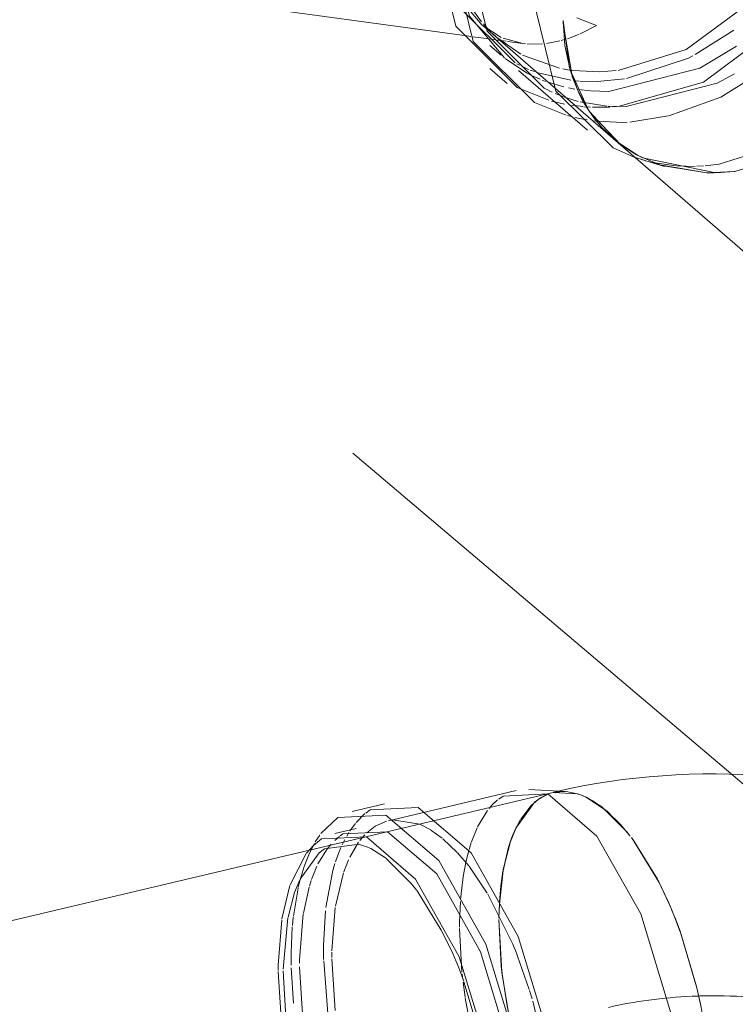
# Model space of a CAD drawing. Header units: millimetres. Extents: x -121 to 34184, y -147 to 33428.
# Tile 72 of 107: x 14636 to 14814, y 21074 to 21318. Entities that reach past the tile are written whole.
import ezdxf

# ---------------------------------------------------------------- set-up
doc = ezdxf.new("R2010")
doc.units = ezdxf.units.MM
doc.linetypes.add('ADSK_Скрыто', pattern=[300, 150, -150])
doc.layers.add('G-____-____-SYMB', color=111, linetype='ADSK_Скрыто', lineweight=20)
doc.layers.add('P-PIPE-____-OTLN', color=3, linetype='Continuous', lineweight=20)

# ---------------------------------------------------------------- blocks, each defined once
blk = doc.blocks.new('ADSK_ППР_Отвод канализационный_Составной - Отвод раструбный-1566231-_3D_ копия 1')
at = {"layer": 'P-PIPE-____-OTLN', "color": 22}
for p, q in [((12736.38, 21127.37), (12704.7, 21119.86)), ((12748.51, 21127.12), (12739.51, 21127.64)), ((12746.41, 21127.08), (12745.52, 21126.87)), ((12745.52, 21126.87), (12751.58, 21126.54)), ((12755.3, 21124.81), (12753.76, 21125.65)), ((12703.71, 21124.05), (12695.7, 21122.15)), ((12762.17, 21118.95), (12758.79, 21122.27)), ((12696.69, 21117.97), (12691.41, 21116.71)), ((12763.82, 21117.04), (12764.59, 21116.07)), ((12700.32, 21112.94), (12699.46, 21113.34)), ((12711.08, 21103.39), (12710.34, 21104.33))]:
    blk.add_line(p, q, dxfattribs=at)
at = {"layer": 'P-PIPE-____-OTLN', "color": 9}
for p, q in [((12744.54, 21126.58), (12745.52, 21126.87)), ((12745.52, 21126.87), (12744.75, 21126.65)), ((12751.9, 21126.43), (12748.7, 21127.1)), ((12731.75, 21125.01), (12731.05, 21124.39)), ((12733.09, 21125.98), (12732.02, 21125.23)), ((12751.58, 21126.54), (12752.31, 21126.28)), ((12753.76, 21125.65), (12752.57, 21126.18)), ((12753.84, 21125.62), (12757.55, 21123.27)), ((12758.68, 21122.36), (12755.3, 21124.81)), ((12700.17, 21122.56), (12699.05, 21121.76)), ((12757.55, 21123.27), (12763.77, 21117.1)), ((12698.87, 21121.61), (12696.71, 21119.45)), ((12705.26, 21119.98), (12704.7, 21119.86)), ((12696.5, 21119.19), (12695.15, 21117.35)), ((12718.01, 21115.55), (12715.21, 21117.55)), ((12763.8, 21117.06), (12762.17, 21118.95)), ((12687.68, 21116.31), (12686.56, 21114.61)), ((12692.54, 21115.98), (12691.4, 21114.99)), ((12693.4, 21116.58), (12692.73, 21116.12)), ((12694.87, 21116.92), (12694.34, 21116.04)), ((12721.76, 21112), (12718.18, 21115.41)), ((12764.93, 21115.62), (12765.3, 21115.13)), ((12765.3, 21115.13), (12771.35, 21105.36)), ((12686.08, 21113.74), (12684.34, 21111.8)), ((12699.46, 21113.34), (12697.51, 21114)), ((12703.95, 21110.63), (12700.32, 21112.94)), ((12684.31, 21111.77), (12680.32, 21104)), ((12687.53, 21111.86), (12682.78, 21105.36)), ((12710.34, 21104.33), (12704.07, 21110.54)), ((12724.59, 21108.66), (12721.83, 21111.93)), ((12729.19, 21101.91), (12724.67, 21108.56)), ((12771.35, 21105.36), (12774.1, 21099.64)), ((12680.26, 21103.82), (12678.26, 21095.52)), ((12711.71, 21102.57), (12711.08, 21103.39)), ((12717.77, 21092.77), (12711.78, 21102.47)), ((12774.77, 21098.07), (12774.12, 21099.57)), ((12775.62, 21096), (12774.87, 21097.83)), ((12678.23, 21095.31), (12677.34, 21084.09)), ((12679.79, 21095.76), (12678.57, 21083.03)), ((12775.64, 21095.95), (12776.95, 21092.51)), ((12720.61, 21086.91), (12717.85, 21092.61)), ((12776.95, 21092.51), (12781.05, 21078.74)), ((12739.58, 21078.03), (12736.08, 21087.9)), ((12677.34, 21084.09), (12677.33, 21082.77)), ((12723.35, 21080.07), (12722.1, 21083.36)), ((12677.33, 21082.49), (12678.15, 21069.68)), ((12678.57, 21082.66), (12679.32, 21069.65)), ((12727.5, 21066.18), (12723.41, 21079.89)), ((12781.05, 21078.74), (12781.69, 21075.86)), ((12740.28, 21075.68), (12739.66, 21077.77)), ((12781.95, 21074.62), (12781.71, 21075.76)), ((12742.9, 21064.95), (12740.44, 21075.12))]:
    blk.add_line(p, q, dxfattribs=at)
at = {"layer": 'P-PIPE-____-OTLN', "color": 10}
for p, q in [((12730.99, 21124.34), (12730.5, 21123.85)), ((12736.24, 21117.99), (12741, 21124.53)), ((12741.7, 21125.07), (12740.15, 21123.75)), ((12744.38, 21126.52), (12741.7, 21125.07)), ((12729.27, 21122.42), (12726.79, 21118.32)), ((12730.5, 21123.85), (12729.62, 21122.86)), ((12740.05, 21123.65), (12737.47, 21120.28)), ((12737.41, 21120.17), (12735.88, 21117.17)), ((12726.68, 21118.1), (12725.28, 21114.65)), ((12735.79, 21116.98), (12735.22, 21115.56)), ((12764.34, 21116.38), (12763.8, 21117.06)), ((12693.89, 21115.24), (12693.23, 21113.92)), ((12697.3, 21114.52), (12695.11, 21110.82)), ((12698.82, 21116.34), (12697.62, 21114.95)), ((12735.22, 21115.56), (12734.46, 21113.27)), ((12686.33, 21114.21), (12684.94, 21111.45)), ((12689.62, 21112.98), (12687.23, 21109.14)), ((12690.49, 21114.05), (12689.65, 21113.02)), ((12724.54, 21112.27), (12723.86, 21109.53)), ((12725.22, 21114.48), (12724.67, 21112.73)), ((12734.46, 21113.27), (12733.12, 21107.61)), ((12694.8, 21110.16), (12693.61, 21107.15)), ((12686.98, 21108.63), (12685.6, 21105.25)), ((12691.42, 21109.26), (12690.81, 21107.16)), ((12723.86, 21109.53), (12723.21, 21106.07)), ((12732.19, 21099.21), (12733.24, 21108.26)), ((12733.07, 21107.32), (12732.56, 21103.71)), ((12682.75, 21105.06), (12682.31, 21103.28)), ((12685.54, 21105.08), (12685.09, 21103.65)), ((12690.79, 21107.07), (12689.2, 21098.31)), ((12693.55, 21106.97), (12691.54, 21098.64)), ((12723.19, 21105.96), (12722.55, 21100.36)), ((12682.29, 21103.17), (12681.13, 21096.2)), ((12685.01, 21103.39), (12683.6, 21096.97)), ((12732.55, 21103.63), (12732.22, 21099.65)), ((12689.11, 21097.5), (12688.59, 21088.98)), ((12691.49, 21098.31), (12690.63, 21087.63)), ((12722.51, 21099.85), (12722.31, 21094.74)), ((12732.2, 21099.27), (12732.08, 21095.71)), ((12732.08, 21095.71), (12732.19, 21099.21)), ((12681.11, 21095.98), (12680.9, 21093.85)), ((12683.57, 21096.77), (12682.62, 21085.34)), ((12732.08, 21095.36), (12732.64, 21083.92)), ((12732.8, 21082.42), (12732.08, 21095.35)), ((12680.87, 21093.53), (12680.58, 21087.09)), ((12722.31, 21094.74), (12722.3, 21093.5)), ((12722.3, 21093.15), (12722.89, 21082.35)), ((12688.59, 21088.98), (12688.63, 21085.47)), ((12680.58, 21087.09), (12680.58, 21084.07)), ((12682.62, 21085.34), (12682.62, 21084.57)), ((12690.63, 21087.24), (12690.62, 21085.99)), ((12690.62, 21085.64), (12691.45, 21072.78)), ((12680.6, 21083.41), (12681.13, 21074.62)), ((12682.63, 21083.64), (12683.49, 21070.63)), ((12688.64, 21085.1), (12689.65, 21072.07)), ((12732.65, 21083.79), (12732.82, 21082.29)), ((12722.95, 21081.85), (12723.1, 21080.47)), ((12732.86, 21081.89), (12733.99, 21074.47)), ((12723.18, 21079.84), (12723.69, 21076.14)), ((12723.72, 21075.95), (12724.75, 21070.19)), ((12733.99, 21074.47), (12734.68, 21070.94))]:
    blk.add_line(p, q, dxfattribs=at)
at = {"layer": 'P-PIPE-____-OTLN', "color": 22}
for points in [[(12746.41, 21127.08, 0), (12749.65, 21127.81, 0), (12752.9, 21128.47, 0), (12756.17, 21129.06, 0), (12759.44, 21129.58, 0), (12762.72, 21130.04, 0), (12766.01, 21130.43, 0), (12769.31, 21130.76, 0), (12772.62, 21131.02, 0), (12775.93, 21131.23, 0), (12779.24, 21131.37, 0), (12782.56, 21131.45, 0), (12785.88, 21131.48, 0), (12789.2, 21131.44, 0), (12792.52, 21131.34, 0), (12795.84, 21131.17, 0), (12799.15, 21130.95, 0), (12802.46, 21130.67, 0), (12805.75, 21130.32, 0), (12809.04, 21129.92, 0), (12811.13, 21129.63, 0)], [(12748.7, 21127.1, 0), (12745.65, 21126.9, 0), (12745.52, 21126.87, 0)], [(12777.02, 21047.91, 0), (12774.58, 21072.45, 0), (12767.2, 21096.78, 0), (12756.35, 21116.06, 0), (12744.18, 21126.49, 0), (12733.09, 21125.98, 0)], [(12752.31, 21126.28, 0), (12752.96, 21126.02, 0), (12753.84, 21125.62, 0)], [(12747.38, 21038.65, 0), (12744.76, 21065.03, 0), (12736.83, 21091.17, 0), (12725.17, 21111.9, 0), (12712.09, 21123.1, 0), (12700.17, 21122.56, 0)], [(12739.37, 21036.75, 0), (12736.75, 21063.13, 0), (12728.82, 21089.27, 0), (12717.17, 21110, 0), (12704.08, 21121.2, 0), (12692.17, 21120.66, 0), (12687.95, 21116.68, 0)], [(12737.33, 21038.5, 0), (12734.89, 21063.05, 0), (12727.52, 21087.37, 0), (12716.67, 21106.66, 0), (12704.49, 21117.08, 0), (12693.4, 21116.58, 0)], [(12732.05, 21037.25, 0), (12729.61, 21061.8, 0), (12722.24, 21086.12, 0), (12711.39, 21105.41, 0), (12699.21, 21115.83, 0), (12688.12, 21115.33, 0), (12686.08, 21113.74, 0)], [(12774.12, 21099.57, 0), (12771.77, 21104.53, 0), (12765.53, 21114.82, 0)], [(12774.1, 21099.64, 0), (12774.95, 21097.65, 0), (12775.62, 21096, 0)], [(12781.71, 21075.76, 0), (12781.12, 21078.44, 0), (12777.09, 21092.13, 0), (12775.62, 21096, 0)], [(12722.1, 21083.36, 0), (12721.44, 21084.97, 0), (12720.61, 21086.91, 0)], [(12781.69, 21075.86, 0), (12781.99, 21074.43, 0), (12782.43, 21072.15, 0)]]:
    blk.add_polyline3d(points, dxfattribs=at)
at = {"layer": 'P-PIPE-____-OTLN', "color": 10}
for points in [[(12741.01, 21124.54, 0), (12742.38, 21125.54, 0), (12744.29, 21126.49, 0)], [(12733.26, 21108.34, 0), (12734.92, 21114.72, 0), (12736.22, 21117.94, 0)], [(12692.91, 21113.23, 0), (12691.79, 21110.38, 0), (12691.55, 21109.69, 0)], [(12684.92, 21111.4, 0), (12683.78, 21108.48, 0), (12682.78, 21105.21, 0)], [(12735.36, 21067.93, 0), (12734.41, 21072.27, 0), (12732.82, 21082.26, 0)]]:
    blk.add_polyline3d(points, dxfattribs=at)
at = {"layer": 'P-PIPE-____-OTLN', "color": 9}
for points in [[(12704.22, 21119.74, 0), (12701.41, 21118.47, 0), (12699.37, 21116.89, 0)], [(12715.18, 21117.58, 0), (12712.5, 21118.98, 0), (12705.73, 21120.05, 0)], [(12697.43, 21114.03, 0), (12688.87, 21112.86, 0), (12687.56, 21111.89, 0)], [(12682.7, 21105.19, 0), (12681.42, 21102.04, 0), (12679.83, 21095.96, 0)], [(12736.05, 21087.98, 0), (12735.52, 21089.27, 0), (12729.36, 21101.64, 0)]]:
    blk.add_polyline3d(points, dxfattribs=at)
at = {"layer": 'P-PIPE-____-OTLN', "color": 10}
for start_param, end_param in [(4.834907, 5.210088), (4.808353, 4.833394)]:
    blk.add_ellipse((12786.59, 21050.02), major_axis=(-57.89, 0.7), ratio=0.456815, start_param=start_param, end_param=end_param, dxfattribs=at)
at = {"layer": 'P-PIPE-____-OTLN', "color": 9}
blk.add_ellipse((12786.59, 21050.02), major_axis=(-57.89, 0.7), ratio=0.456815, start_param=4.589718, end_param=4.801639, dxfattribs=at)
blk = doc.blocks.new('ADSK_ППР_Тройник канализационный_Составной - Тройник канализационный-1734353-_3D_ копия 1')
at = {"layer": 'P-PIPE-____-OTLN', "color": 22}
for p, q in [((12620.18, 21328.62), (12724.15, 21314.39)), ((12747.99, 21318.1), (12748.41, 21312.05)), ((12728.08, 21316.97), (12760.36, 21288.99)), ((12729.78, 21312.06), (12732.63, 21309.59)), ((12729.81, 21306.34), (12734.13, 21302.59)), ((12736.95, 21305.84), (12754.05, 21291.02)), ((12749.7, 21305.95), (12751.67, 21300.67)), ((12754.58, 21295.49), (12762.32, 21287.41)), ((12757.55, 21291.73), (12761.38, 21288.13)), ((12767.41, 21283.75), (12773.11, 21282.05))]:
    blk.add_line(p, q, dxfattribs=at)
at = {"layer": 'P-PIPE-____-OTLN', "color": 9}
for p, q in [((12727.87, 21317.16), (12724.24, 21321.35)), ((12747.99, 21317.5), (12750.18, 21304.42)), ((12724.15, 21314.39), (12725.07, 21314.26)), ((12725.63, 21314.19), (12730.21, 21313.56)), ((12730.47, 21313.53), (12731.27, 21313.42)), ((12731.64, 21313.37), (12733.86, 21313.06)), ((12748.41, 21312.05), (12749.6, 21306.3)), ((12737.15, 21307.15), (12736.51, 21307.48)), ((12739.43, 21306.11), (12737.54, 21306.96)), ((12742.25, 21303.67), (12740.16, 21304.6)), ((12750.19, 21304.37), (12752.03, 21299.9)), ((12744.4, 21298.46), (12736.59, 21301.65)), ((12744.51, 21300.84), (12743.26, 21301.48)), ((12745.3, 21300.46), (12744.55, 21300.82)), ((12746.64, 21299.87), (12745.98, 21300.16)), ((12751.67, 21300.67), (12754.43, 21295.71)), ((12753.67, 21296.9), (12755.57, 21294.11)), ((12749.97, 21294.42), (12749.06, 21294.67)), ((12752.92, 21293.77), (12750.86, 21294.2)), ((12755.6, 21294.08), (12757.55, 21291.73)), ((12762.32, 21287.41), (12766.16, 21284.95)), ((12768.3, 21283.49), (12765.61, 21284.33)), ((12770.05, 21283.06), (12768.39, 21283.47))]:
    blk.add_line(p, q, dxfattribs=at)
at = {"layer": 'P-PIPE-____-OTLN', "color": 10}
for p, q in [((12727.76, 21317.87), (12724.84, 21321.88)), ((12728.08, 21316.97), (12727.87, 21317.16)), ((12730.01, 21315.45), (12728.21, 21317.36)), ((12751.35, 21318.89), (12756.24, 21316.99)), ((12804.52, 21319.12), (12782.73, 21302.95)), ((12732.61, 21314.04), (12728.08, 21316.97)), ((12731.42, 21314.14), (12730.54, 21314.94)), ((12756.24, 21316.99), (12752.23, 21314.94)), ((12790.29, 21315.85), (12780.7, 21309.76)), ((12737.51, 21309.86), (12731.8, 21313.81)), ((12734.17, 21313.02), (12737.96, 21312.5)), ((12742.84, 21312.4), (12739.1, 21312.38)), ((12747.14, 21313.15), (12743.82, 21312.51)), ((12748.59, 21313.56), (12747.48, 21313.24)), ((12747.05, 21306.41), (12737.9, 21309.65)), ((12740.87, 21305.54), (12739.85, 21305.94)), ((12749.9, 21303.4), (12741.41, 21305.35)), ((12749.05, 21306.03), (12747.93, 21306.23)), ((12750.4, 21305.83), (12749.11, 21306.02)), ((12799.91, 21307.3), (12787.05, 21299.21)), ((12743.62, 21303.14), (12742.76, 21303.47)), ((12748.19, 21301.78), (12744.26, 21302.92)), ((12751.85, 21303.21), (12751.03, 21303.28)), ((12782.73, 21302.95), (12761.58, 21296.9)), ((12750.89, 21301.24), (12749.27, 21301.55)), ((12754.68, 21300.76), (12751.82, 21301.09)), ((12748.36, 21297.51), (12745.09, 21298.26)), ((12747.91, 21299.37), (12746.64, 21299.87)), ((12751.72, 21298.18), (12748.1, 21299.31)), ((12758.78, 21297.01), (12752.24, 21298.05)), ((12787.05, 21299.21), (12774.15, 21294.57)), ((12752.85, 21296.88), (12750.1, 21297.21)), ((12754.76, 21296.75), (12753.1, 21296.86)), ((12761.21, 21296.87), (12760.19, 21296.8)), ((12753.91, 21293.59), (12752.92, 21293.77)), ((12756.5, 21293.24), (12755.45, 21293.36)), ((12774.05, 21294.55), (12764.47, 21293.05)), ((12803.29, 21287.87), (12786.65, 21282.6)), ((12775.96, 21282.18), (12770.05, 21283.06)), ((12780.73, 21282.07), (12776.16, 21282.16)), ((12782.76, 21282.17), (12781.13, 21282.08)), ((12786.56, 21282.58), (12783.19, 21282.2))]:
    blk.add_line(p, q, dxfattribs=at)
at = {"layer": 'P-PIPE-____-OTLN', "color": 22}
for points in [[(12736.59, 21301.65, 0), (12721.39, 21316.78, 0), (12715.89, 21339.1, 0)], [(12748.76, 21294.75, 0), (12740.92, 21297.91, 0), (12725.71, 21313.03, 0), (12720.21, 21335.35, 0)], [(12743.26, 21301.48, 0), (12729.12, 21315.56, 0), (12723.99, 21336.33, 0)], [(12765.61, 21284.33, 0), (12760.36, 21286.66, 0), (12746.21, 21300.73, 0), (12741.09, 21321.5, 0)], [(12752.05, 21299.85, 0), (12752.88, 21298.26, 0), (12753.57, 21297.08, 0)]]:
    blk.add_polyline3d(points, dxfattribs=at)
at = {"layer": 'P-PIPE-____-OTLN', "color": 9}
for points in [[(12733.42, 21308.98, 0), (12724.79, 21319.3, 0), (12719.68, 21339.66, 0)], [(12736.09, 21307.7, 0), (12721.94, 21321.77, 0), (12717.2, 21336.66, 0)], [(12740.14, 21304.61, 0), (12738.94, 21305.23, 0), (12733.65, 21308.79, 0)], [(12761.61, 21287.95, 0), (12766.39, 21284.82, 0), (12767.46, 21284.26, 0)], [(12790.55, 21280.81, 0), (12807.38, 21285.98, 0), (12813.06, 21289.12, 0)], [(12766.34, 21284.86, 0), (12772.38, 21282.27, 0), (12784.08, 21280.42, 0), (12790.44, 21280.81, 0)], [(12767.61, 21284.19, 0), (12785.84, 21280.44, 0), (12790.46, 21280.8, 0)]]:
    blk.add_polyline3d(points, dxfattribs=at)
at = {"layer": 'P-PIPE-____-OTLN', "color": 10}
for points in [[(12797.86, 21325.38, 0), (12778.5, 21311.01, 0), (12761.6, 21305.86, 0)], [(12751.96, 21314.82, 0), (12749.96, 21314.03, 0), (12749.04, 21313.71, 0)], [(12738.62, 21312.42, 0), (12737.98, 21312.5, 0), (12733.14, 21313.81, 0)], [(12790.98, 21311.86, 0), (12781.87, 21306.44, 0), (12759.31, 21300.64, 0), (12754.87, 21300.75, 0)], [(12780.14, 21309.47, 0), (12779.02, 21308.91, 0), (12763.67, 21303.85, 0)], [(12761.16, 21305.81, 0), (12756.96, 21305.48, 0), (12750.4, 21305.83, 0)], [(12790.46, 21304.97, 0), (12786.19, 21302.69, 0), (12763.63, 21296.89, 0), (12759.12, 21296.98, 0)], [(12763.16, 21303.76, 0), (12756.46, 21303.11, 0), (12752.09, 21303.19, 0)], [(12759.53, 21296.76, 0), (12758.48, 21296.72, 0), (12755.29, 21296.73, 0)], [(12763.82, 21293.01, 0), (12762.81, 21292.97, 0), (12756.5, 21293.24, 0)]]:
    blk.add_polyline3d(points, dxfattribs=at)

msp = doc.modelspace()

# ---------------------------------------------------------------- linework, layer by layer
at = {"layer": 'G-____-____-SYMB'}
msp.add_line((13346.21, 22375.37), (19234.06, 17380.88), dxfattribs=at)
at = {"layer": 'P-PIPE-____-OTLN', "color": 22}
for p, q in [((14772.59, 21306.39), (14771.01, 21318.26)), ((14777.36, 21295.85), (14772.65, 21306.17)), ((14785, 21287.67), (14777.5, 21295.65)), ((14783.38, 21288.99), (14992.73, 21107.48)), ((14768.54, 21126.87), (11052.31, 20246.15)), ((14771.72, 21127.1), (14774.93, 21126.43)), ((14776.83, 21125.63), (14781.7, 21122.36)), ((14781.79, 21122.29), (14786.87, 21117)), ((14787.91, 21115.68), (14788.45, 21114.96)), ((14788.54, 21114.83), (14794.7, 21104.72)), ((14794.79, 21104.55), (14797.14, 21099.59)), ((14798.63, 21096.04), (14800.03, 21092.34)), ((14800.11, 21092.14), (14804.08, 21078.66)), ((14804.14, 21078.45), (14804.72, 21075.82))]:
    msp.add_line(p, q, dxfattribs=at)
at = {"layer": 'P-PIPE-____-OTLN', "color": 9}
for p, q in [((14789.14, 21284.97), (14785, 21287.67)), ((14767.78, 21126.65), (14768.58, 21126.87)), ((14768.67, 21126.9), (14771.72, 21127.1)), ((14775.55, 21126.2), (14776.83, 21125.63)), ((14797.14, 21099.59), (14797.79, 21098.07)), ((14797.89, 21097.83), (14798.63, 21096.04)), ((14804.72, 21075.82), (14804.97, 21074.63))]:
    msp.add_line(p, q, dxfattribs=at)
at = {"layer": 'P-PIPE-____-OTLN', "color": 10}
for p, q in [((14763.09, 21123.67), (14764.69, 21125.05)), ((14764.69, 21125.05), (14767.41, 21126.52)), ((14760.49, 21120.28), (14763.05, 21123.63)), ((14758.84, 21117.05), (14760.43, 21120.18)), ((14758.23, 21115.52), (14758.8, 21116.95)), ((14757.48, 21113.29), (14758.23, 21115.52)), ((14756.11, 21107.44), (14757.48, 21113.29)), ((14755.59, 21103.73), (14756.09, 21107.3)), ((14755.24, 21099.72), (14755.58, 21103.65)), ((14755.1, 21095.73), (14755.22, 21099.33)), ((14755.66, 21083.92), (14755.1, 21095.34)), ((14755.86, 21082.07), (14755.67, 21083.79)), ((14757.01, 21074.49), (14755.88, 21081.88)), ((14757.72, 21070.88), (14757.01, 21074.49))]:
    msp.add_line(p, q, dxfattribs=at)
at = {"layer": 'P-PIPE-____-OTLN', "color": 9}
msp.add_polyline3d([(14813.41, 21280.8, 0), (14806.63, 21280.43, 0), (14794.98, 21282.41, 0), (14789.33, 21284.87, 0)], dxfattribs=at)

# ---------------------------------------------------------------- block references
for name in ['ADSK_ППР_Тройник канализационный_Составной - Тройник канализационный-1734353-_3D_ копия 1', 'ADSK_ППР_Отвод канализационный_Составной - Отвод раструбный-1566231-_3D_ копия 1']:
    msp.add_blockref(name, (2023.02, 0), dxfattribs=at)

doc.saveas('drawing.dxf')
